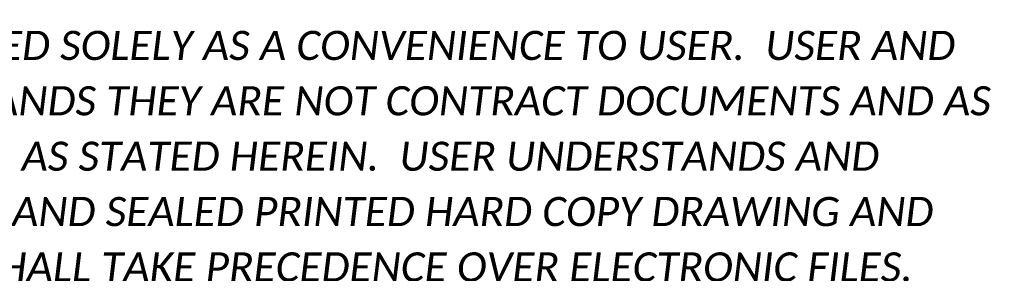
# Paper-space layout 'Layout1' of a CAD drawing. Header units: feet. Extents: x -1084 to 2301, y -843 to 1840.
# Tile 46 of 46: x 609 to 2301, y -843 to -408. Entities that reach past the tile are written whole.
import ezdxf

# ---------------------------------------------------------------- set-up
doc = ezdxf.new("R2010")
doc.units = ezdxf.units.FT
doc.header["$LTSCALE"] = 10
doc.header["$MEASUREMENT"] = 0
doc.layers.add('SC_Scratch15', color=7, linetype='Continuous', lineweight=15, plot=False)
doc.styles.add('P_Slanted - Normal Fixed Spacing', font='calibrii.ttf', dxfattribs={"height": 0.14})

# ---------------------------------------------------------------- blocks, each defined once
blk = doc.blocks.new('E-Submittal Disclaimer-Model')
at = {"layer": 'SC_Scratch15', "color": 40, "true_color": 0xffbf00, "insert": (0, 0), "char_height": 50, "width": 3403.363, "attachment_point": 7, "line_spacing_factor": 1.14, "style": 'P_Slanted - Normal Fixed Spacing'}
blk.add_mtext('THIS ELECTRONIC FILE DATED 11/13/2025 IS PROVIDED SOLELY AS A CONVENIENCE TO USER.  USER AND ANYONE ELSE RELYING UPON THESE FILES UNDERSTANDS THEY ARE NOT CONTRACT DOCUMENTS AND AS SUCH SHALL NOT BE USED FOR ANY OTHER PURPOSE AS STATED HEREIN.  USER UNDERSTANDS AND AGREES THAT IN THE EVENT OF A CONFLICT, SIGNED AND SEALED PRINTED HARD COPY DRAWING AND SPECIFICATIONS ISSUED BY DESIGN PROFESSIONAL SHALL TAKE PRECEDENCE OVER ELECTRONIC FILES.', dxfattribs=at)

psp = doc.layouts.get("Layout1")

# ---------------------------------------------------------------- block references
at = {"layer": 'SC_Scratch15'}
psp.add_blockref('E-Submittal Disclaimer-Model', (-1083.85, -857.8), dxfattribs=at)

doc.saveas('drawing.dxf')
